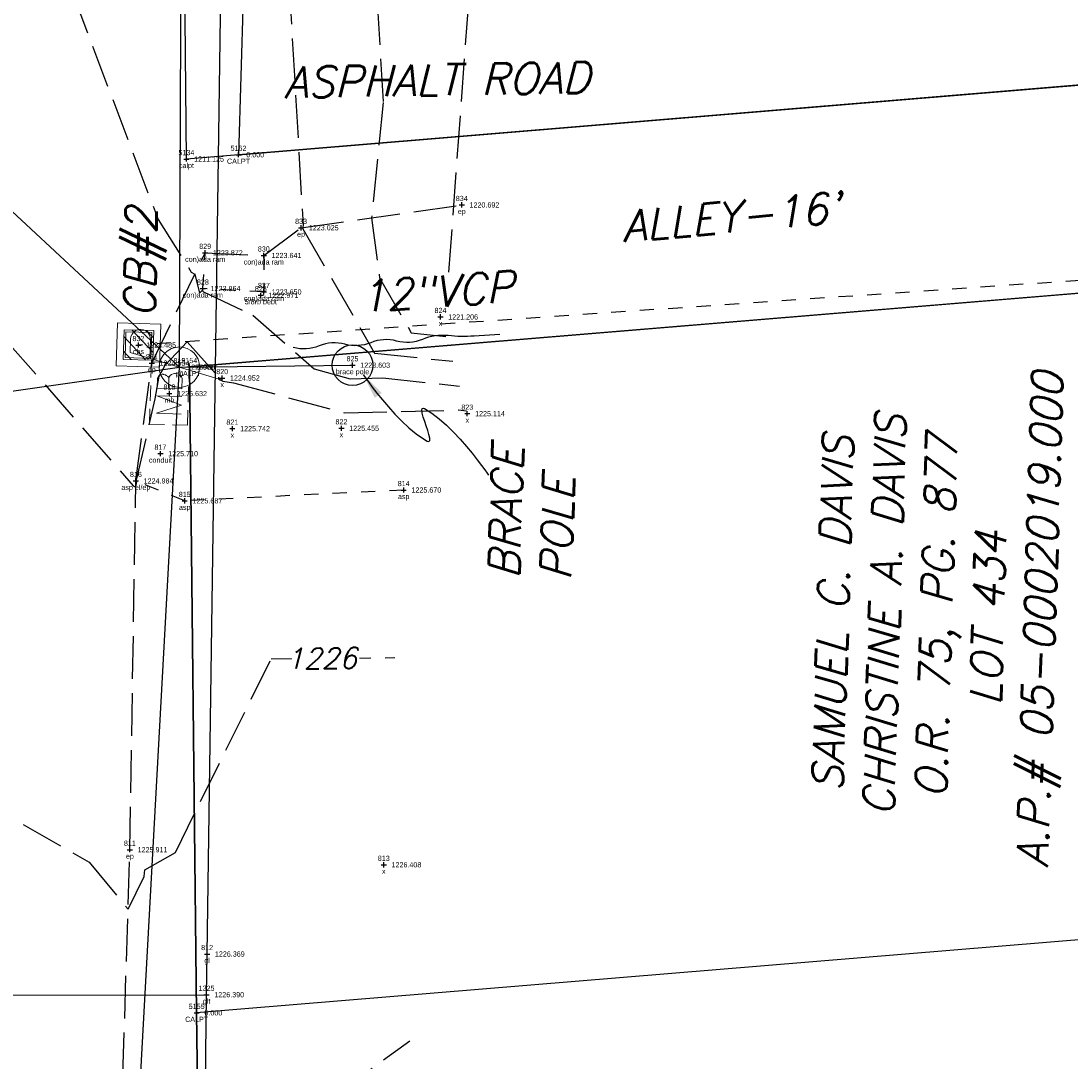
# Model space of a CAD drawing. Extents: x 2383805 to 2387584, y 226460 to 239380.
# Tile 6 of 49: x 2386896 to 2386977, y 226986 to 227066. Entities that reach past the tile are written whole.
import ezdxf
from ezdxf.enums import TextEntityAlignment as Align

# ---------------------------------------------------------------- set-up
doc = ezdxf.new("R2010")
doc.units = 0
doc.header["$LTSCALE"] = 20
doc.header["$MEASUREMENT"] = 0
doc.set_wipeout_variables(frame=1)
doc.header["$PDSIZE"] = 2
for name, pattern in [('elecex', [0]), ('gasex', [0]), ('OhDOT_USTN2', [0.11, 0.069, -0.041]), ('OhDOT_USTN3', [0.22, 0.165, -0.055]), ('OhDOT_USTN5', [0.11, 0.055, -0.055]), ('REDO_Drainage01', [1.6, 0.85, -0.75]), ('teleex', [0])]:
    doc.linetypes.add(name, pattern=pattern)
for name, color, linetype in [('DR_X_Cells', 151, 'OhDOT_USTN2'), ('DR_X_Storm_Sewer', 151, 'OhDOT_USTN5'), ('DR_X_Text', 7, 'Continuous'), ('DT_X_User_Label', 134, 'Continuous'), ('DV_X_Property_Line', 7, 'Continuous'), ('DV_X_Text', 7, 'Continuous'), ('PV_X_Driveway', 7, 'OhDOT_USTN5'), ('PV_X_EOP', 7, 'OhDOT_USTN3'), ('PV_X_Text', 7, 'Continuous'), ('PV_X_Walk', 120, 'OhDOT_USTN5'), ('RD_X_Cells', 7, 'Continuous'), ('RW_X_PARCEL', 6, 'Continuous'), ('SV_X_Shot_Marker', 2, 'Continuous'), ('SV_X_Text_Description', 7, 'Continuous'), ('SV_X_Text_Elevation', 7, 'Continuous'), ('SV_X_Text_Name', 7, 'Continuous'), ('UT_X_Electric', 1, 'elecex'), ('UT_X_Electric_Cells', 1, 'Continuous'), ('UT_X_Electric_Text', 7, 'Continuous'), ('UT_X_Gas', 2, 'gasex'), ('UT_X_Telecom', 30, 'teleex'), ('UT_X_Unknown_Cells', 7, 'Continuous')]:
    doc.layers.add(name, color=color, linetype=linetype)
doc.layers.add('DT_X_Contour_Major', color=132, linetype='OhDOT_USTN3', transparency=0.5)
doc.layers.add('DT_X_Contour_Minor', color=136, linetype='OhDOT_USTN3', transparency=0.5)
doc.styles.add('PTXT', font='TXT')
doc.styles.add('SHR', font='simplex.shx', dxfattribs={"oblique": 15})

# ---------------------------------------------------------------- blocks, each defined once
blk = doc.blocks.new('SPT9')
at = {"color": 0, "linetype": 'Continuous'}
for p, q in [((-0.5, 0), (0.5, 0)), ((0, -0.5), (0, 0.5))]:
    blk.add_line(p, q, dxfattribs=at)
blk = doc.blocks.new('CB22B-X')
at = {"layer": 'Defpoints', "color": 20, "linetype": 'REDO_Drainage01', "lineweight": 0}
blk.add_lwpolyline([(-1, 1), (1, 1), (1, -1), (-1, -1), (-1, 1)], close=True, dxfattribs=at)
at = {"layer": 'DR_X_Cells', "color": 151, "linetype": 'Continuous', "lineweight": 0}
for p, q in [((-1.146, -0.613), (0.613, 1.146)), ((-1.146, 0.518), (-0.518, 1.146)), ((-0.547, -1.146), (1.146, 0.547)), ((0.584, -1.146), (1.146, -0.584))]:
    blk.add_line(p, q, dxfattribs=at)
at = {"layer": 'DR_X_Cells', "color": 151, "linetype": 'REDO_Drainage01', "lineweight": 0}
blk.add_lwpolyline([(-1.667, 1.667), (1.667, 1.667), (1.667, -1.667), (-1.667, -1.667), (-1.667, 1.667)], close=True, dxfattribs=at)
at = {"layer": 'DR_X_Cells', "color": 151, "linetype": 'Continuous', "lineweight": 0, "flags": 128}
blk.add_lwpolyline([(-1.146, 1.146), (1.146, 1.146), (1.146, -1.146), (-1.146, -1.146), (-1.146, 1.146)], close=True, dxfattribs=at)
blk = doc.blocks.new('CBS_CATCH BASIN RECTANGLE')
blk.add_blockref('CB22B-X', (0, 0))
blk = doc.blocks.new('MB')
at = {"layer": 'RD_X_Cells', "color": 230, "linetype": 'Continuous', "lineweight": 0}
for p, q in [((-0.0256, 0.0611), (0.0245, 0.0611)), ((-0.0256, -0.0611), (0.0245, -0.0611))]:
    blk.add_line(p, q, dxfattribs=at)
at = {"layer": 'RD_X_Cells', "color": 230, "linetype": 'Continuous', "lineweight": 0, "flags": 128}
for points in [[(-0.1, 0.0126), (-0.1, 0.0611), (-0.0515, 0.0611)], [(-0.0648, -0.04), (-0.0648, 0.04), (-0.0358, -0.04), (-0.0081, 0.04), (-0.0081, -0.04)], [(0.0511, 0.0035), (0.0542, 0.0066), (0.0561, 0.0085), (0.0574, 0.0104), (0.058, 0.0117), (0.0593, 0.0142), (0.0599, 0.0161), (0.0612, 0.0205), (0.0612, 0.0224), (0.0612, 0.0249), (0.0605, 0.0287), (0.0593, 0.0318), (0.0574, 0.0343), (0.0542, 0.0368), (0.0517, 0.0381), (0.0505, 0.0387), (0.0473, 0.04), (0.0164, 0.04), (0.0164, -0.04), (0.0511, -0.04), (0.0555, -0.0375), (0.0593, -0.0343), (0.0624, -0.0293), (0.0643, -0.0236), (0.0649, -0.0179), (0.0649, -0.0142), (0.0637, -0.0104), (0.0612, -0.0047), (0.058, -0.0009), (0.0511, 0.0035), (0.0164, 0.0035)], [(0.0503, 0.0611), (0.1, 0.0611), (0.1, 0.0126)], [(-0.0515, -0.0611), (-0.1, -0.0611), (-0.1, -0.0126)], [(0.1, -0.0126), (0.1, -0.0611), (0.0503, -0.0611)]]:
    blk.add_lwpolyline(points, dxfattribs=at)
blk = doc.blocks.new('PP')
at = {"layer": 'UT_X_Electric_Cells', "color": 1, "linetype": 'Continuous', "lineweight": 0}
for p, q in [((0.0428, 0.16), (-0.0375, -0.14)), ((0.0428, 0.16), (0.0853, 0.16)), ((0.0257, 0.0963), (0.0853, 0.0963))]:
    blk.add_line(p, q, dxfattribs=at)
blk.add_circle((0, 0), 0.065, dxfattribs=at)
at = {"layer": 'UT_X_Electric_Cells', "color": 1, "linetype": 'Continuous', "lineweight": 0, "extrusion": (0, 0, -1)}
blk.add_arc((-0.086, 0.1281), 0.0319, 88.8767, 271.1233, dxfattribs=at)

msp = doc.modelspace()

# ---------------------------------------------------------------- linework, layer by layer
at = {"layer": 'DR_X_Storm_Sewer'}
msp.add_line((2387003.985, 227047.697), (2386904.898, 227040.9), dxfattribs=at)
at = {"layer": 'DR_X_Text'}
msp.add_lwpolyline([(2386932.826, 227041.711), (2386930.83, 227041.585, -0.041595), (2386928.823, 227041.626, 0.125362), (2386926.838, 227041.334, -0.167832), (2386924.842, 227041.208, 0.167832), (2386922.846, 227041.082, -0.167832), (2386920.85, 227040.957, 0.167832), (2386918.854, 227040.831, -0.167832), (2386916.857, 227040.705, -0.167832)], format="xyb", dxfattribs=at)
at = {"layer": 'DT_X_Contour_Major', "elevation": 1225}
msp.add_lwpolyline([(2386888.992, 227047.748), (2386904.502, 227030.021), (2386904.692, 227029.913), (2386904.785, 227030.369), (2386904.741, 227030.451), (2386906.197, 227036.733), (2386906.509, 227038.505), (2386906.965, 227039.351), (2386908.652, 227041.158), (2386911.079, 227038.425), (2386911.082, 227038.266), (2386911.418, 227038.114), (2386912.249, 227037.981), (2386920.79, 227035.667), (2386929.637, 227035.883), (2386930.246, 227035.819)], dxfattribs=at)
at = {"layer": 'DT_X_Contour_Minor'}
for points, elevation in [([(2386916.274, 227073.373), (2386917.615, 227050.194), (2386917.594, 227049.978), (2386917.609, 227049.864), (2386923.146, 227040.279), (2386929.184, 227039.642)], 1223), ([(2386923.1, 227071.785), (2386923.804, 227059.628), (2386922.916, 227050.733), (2386923.53, 227046.078), (2386925.981, 227041.835), (2386928.653, 227041.553)], 1222), ([(2386928.891, 227046.538), (2386930.7, 227071.21)], 1221), ([(2386899.796, 227068.092), (2386906.413, 227050.599), (2386908.977, 227046.536), (2386909.257, 227046.376), (2386909.626, 227044.898), (2386909.832, 227045.12), (2386909.929, 227045.01), (2386913.727, 227043.214), (2386918.474, 227039.05), (2386921.253, 227038.297), (2386923.767, 227038.358), (2386929.715, 227037.73)], 1224), ([(2386852.895, 227017.366), (2386854.292, 227006.087), (2386861.444, 227005.936), (2386868.843, 226997.742), (2386870.21, 226992.462), (2386868.946, 226992.775), (2386870.954, 226985.203), (2386869.151, 226952.957), (2386873.105, 226963.297), (2386885.732, 226967.793), (2386902.22, 226945.94), (2386914.828, 226976.27), (2386920.283, 226983.109), (2386925.858, 226987.161)], 1227), ([(2386892.183, 227006.042), (2386901.1, 227000.948), (2386904.094, 226997.319), (2386905.337, 226999.836), (2386905.396, 227000.351), (2386907.749, 227001.709), (2386915.15, 227016.661), (2386924.703, 227016.758)], 1226)]:
    msp.add_lwpolyline(points, dxfattribs=dict(at, elevation=elevation))
at = {"layer": 'DV_X_Property_Line'}
for p, q in [((2386909.396, 226989.316), (2386908.831, 227039.203)), ((2387024.004, 226998.806), (2386909.396, 226989.316)), ((2386909.881, 226939.423), (2386909.396, 226989.316))]:
    msp.add_line(p, q, dxfattribs=at)
at = {"layer": 'DV_X_Property_Line', "elevation": 1211.125}
msp.add_lwpolyline([(2387014.597, 227112.222), (2387018.565, 227064.387), (2386908.603, 227055.265), (2386907.105, 227212.945), (2387007.488, 227197.928), (2387010.629, 227160.058)], close=True, dxfattribs=at)
at = {"layer": 'DV_X_Property_Line', "elevation": 1210.695}
msp.add_lwpolyline([(2387019.93, 227048.419), (2386908.831, 227039.203)], dxfattribs=at)
at = {"layer": 'PV_X_Driveway'}
msp.add_lwpolyline([(2386925.391, 227029.701), (2386908.475, 227028.864), (2386904.7, 227030.404)], dxfattribs=at)
at = {"layer": 'PV_X_EOP'}
msp.add_lwpolyline([(2386912.058, 226877.396), (2386908.304, 226878.254), (2386905.688, 226879.611), (2386904.682, 226880.288), (2386898.856, 226884.344), (2386897.987, 226887.012), (2386898.484, 226895.357), (2386901.751, 226932.018), (2386903.019, 226962.5), (2386904.236, 227001.917), (2386904.7, 227030.404), (2386905.933, 227039.504), (2386910.054, 227048.024), (2386914.583, 227047.818), (2386917.461, 227049.959), (2386929.878, 227051.722)], dxfattribs=at)
at = {"layer": 'PV_X_Walk'}
msp.add_lwpolyline([(2386914.583, 227047.818), (2386914.594, 227045.002), (2386909.875, 227045.262), (2386910.054, 227048.024)], dxfattribs=at)
at = {"layer": 'RW_X_PARCEL'}
for p, q in [((2386917.272, 227211.424), (2386912.629, 227055.599)), ((2386912.629, 227055.599), (2387018.565, 227064.387)), ((2386908.831, 227039.203), (2387019.93, 227048.419)), ((2386908.831, 227039.203), (2386909.396, 226989.316)), ((2386909.396, 226989.316), (2386909.881, 226939.423))]:
    msp.add_line(p, q, dxfattribs=at)
at = {"layer": 'SV_X_Shot_Marker'}
for p in [(2386908.603, 227055.265, 1211.125), (2386912.629, 227055.599), (2386929.878, 227051.722, 1220.692), (2386917.461, 227049.959, 1223.025), (2386910.054, 227048.024, 1223.872), (2386914.583, 227047.818, 1223.641), (2386909.875, 227045.262, 1223.964), (2386914.351, 227044.744, 1222.971), (2386914.594, 227045.002, 1223.65), (2386928.232, 227043.071, 1221.206), (2386904.898, 227040.9, 1224.485), (2386905.933, 227039.504, 1224.534), (2386908.066, 227039.189, 1225.497), (2386908.831, 227039.203), (2386921.436, 227039.341, 1223.603), (2386911.37, 227038.351, 1224.952), (2386907.29, 227037.152, 1225.632), (2386930.307, 227035.601, 1225.114), (2386912.156, 227034.443, 1225.742), (2386920.58, 227034.471, 1225.455), (2386906.598, 227032.512, 1225.71), (2386904.7, 227030.404, 1224.984), (2386925.391, 227029.701, 1225.67), (2386908.475, 227028.864, 1225.687), (2386904.236, 227001.917, 1225.911), (2386923.851, 227000.755, 1226.408), (2386910.204, 226993.861, 1226.369), (2386910.16, 226990.717, 1226.39), (2386909.396, 226989.316)]:
    msp.add_point(p, dxfattribs=at)
at = {"layer": 'UT_X_Electric'}
msp.add_lwpolyline([(2386896.58, 226749.644), (2386900.013, 226892.148), (2386908.066, 227039.189), (2386908.3, 227098.359), (2386911.586, 227177.383), (2386917.01, 227322.808), (2386921.183, 227453.488), (2386929.665, 227593.627), (2386880.021, 227707.268), (2386714.077, 227724.629)], dxfattribs=at)
at = {"layer": 'UT_X_Electric_Cells'}
msp.add_line((2386908.066, 227039.189), (2386921.436, 227039.341), dxfattribs=at)
msp.add_circle((2386921.436, 227039.341, 1225.497), 1.572, dxfattribs=at)
at = {"layer": 'UT_X_Electric_Text'}
msp.add_lwpolyline([(2386922.249, 227038.632), (2386922.298, 227038.561), (2386922.439, 227038.361), (2386922.663, 227038.052), (2386922.96, 227037.654), (2386923.323, 227037.187), (2386923.741, 227036.67), (2386924.205, 227036.124), (2386924.708, 227035.568), (2386925.239, 227035.022), (2386925.789, 227034.506), (2386926.35, 227034.04), (2386926.913, 227033.643), (2386927.192, 227033.477), (2386927.34, 227033.439), (2386927.403, 227033.526), (2386927.398, 227033.714), (2386927.339, 227033.979), (2386927.245, 227034.298), (2386927.13, 227034.646), (2386927.012, 227035), (2386926.905, 227035.337), (2386926.827, 227035.632), (2386926.793, 227035.861), (2386926.82, 227036.002), (2386926.924, 227036.029), (2386927.009, 227035.993), (2386927.569, 227035.638), (2386928.132, 227035.205), (2386928.689, 227034.711), (2386929.23, 227034.178), (2386929.748, 227033.624), (2386930.233, 227033.07), (2386930.676, 227032.536), (2386931.067, 227032.042), (2386931.398, 227031.607), (2386931.66, 227031.251), (2386931.843, 227030.994), (2386931.939, 227030.856), (2386931.952, 227030.838)], dxfattribs=at)
msp.add_solid([(2386923.695, 227037.211), (2386923.156, 227036.819), (2386922.249, 227038.632)], dxfattribs=at)
at = {"layer": 'UT_X_Gas'}
for points in [[(2386910.649, 226880.552), (2386909.493, 226931.372), (2386910.16, 226990.717), (2386910.204, 226993.861), (2386911.622, 227093.449), (2386905.071, 227093.739), (2386908.021, 227179.572), (2386909.78, 227234.835), (2386916.588, 227234.603), (2386917.038, 227252.117), (2386910.589, 227252.263), (2386912.289, 227308.89), (2386914.769, 227363.711), (2386916.937, 227409.774), (2386923.408, 227588.026)], [(2386846.08, 226992.644), (2386870.073, 226990.671), (2386910.16, 226990.717)]]:
    msp.add_lwpolyline(points, dxfattribs=at)
at = {"layer": 'UT_X_Telecom'}
for p, q in [((2386908.066, 227039.189), (2386871.681, 227073.038)), ((2386868.452, 227033.55), (2386908.066, 227039.189))]:
    msp.add_line(p, q, dxfattribs=at)
msp.add_lwpolyline([(2386896.58, 226749.644), (2386900.013, 226892.148), (2386908.066, 227039.189), (2386908.3, 227098.359), (2386911.586, 227177.383), (2386917.01, 227322.808), (2386921.183, 227453.489), (2386929.665, 227593.627)], dxfattribs=at)

# ---------------------------------------------------------------- block references
at = {"layer": 'DR_X_Cells', "rotation": 88.23333334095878}
msp.add_blockref('CBS_CATCH BASIN RECTANGLE', (2386904.898, 227040.9, 1224.485), dxfattribs=at)
at = {"layer": 'SV_X_Shot_Marker', "xscale": 0.4, "yscale": 0.4, "zscale": 0.4}
for p in [(2386908.603, 227055.265, 1211.125), (2386912.629, 227055.599), (2386929.878, 227051.722, 1220.692), (2386917.461, 227049.959, 1223.025), (2386910.054, 227048.024, 1223.872), (2386914.583, 227047.818, 1223.641), (2386909.875, 227045.262, 1223.964), (2386914.351, 227044.744, 1222.971), (2386914.594, 227045.002, 1223.65), (2386928.232, 227043.071, 1221.206), (2386904.898, 227040.9, 1224.485), (2386905.933, 227039.504, 1224.534), (2386908.066, 227039.189, 1225.497), (2386908.831, 227039.203), (2386921.436, 227039.341, 1223.603), (2386911.37, 227038.351, 1224.952), (2386907.29, 227037.152, 1225.632), (2386930.307, 227035.601, 1225.114), (2386912.156, 227034.443, 1225.742), (2386920.58, 227034.471, 1225.455), (2386906.598, 227032.512, 1225.71), (2386904.7, 227030.404, 1224.984), (2386925.391, 227029.701, 1225.67), (2386908.475, 227028.864, 1225.687), (2386904.236, 227001.917, 1225.911), (2386923.851, 227000.755, 1226.408), (2386910.204, 226993.861, 1226.369), (2386910.16, 226990.717, 1226.39), (2386909.396, 226989.316)]:
    msp.add_blockref('SPT9', p, dxfattribs=at)
at = {"layer": 'UT_X_Electric_Cells', "xscale": 24, "yscale": 24, "zscale": 24, "rotation": 88.23333334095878}
msp.add_blockref('PP', (2386908.066, 227039.189, 1225.497), dxfattribs=at)
at = {"layer": 'UT_X_Unknown_Cells', "xscale": 24, "yscale": 24, "zscale": 24, "rotation": 88.23333334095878}
msp.add_blockref('MB', (2386907.29, 227037.152, 1225.632), dxfattribs=at)

# ---------------------------------------------------------------- texts
at = {"layer": 'DR_X_Text', "style": 'SHR', "oblique": 15}
for s, rotation, p in [('CB#2', 89.08812, (2386906.174, 227042.995)), ('12"VCP', 3.87004, (2386922.053, 227043.437))]:
    msp.add_text(s, height=2.4, rotation=rotation, dxfattribs=at).set_placement(p)
at = {"layer": 'DV_X_Text', "char_height": 2.4, "attachment_point": 2, "style": 'SHR'}
for s, width, insert, rotation in [("\\A1;ALLEY-16'", 68.18904, (2386950.596, 227052), 5.11692), ('\\A1;SAMUEL C. DAVIS\\PCHRISTINE A. DAVIS\\PO.R. 75, PG. 877\\PLOT 434\\PA.P.# 05-0002019.000', 50.73154, (2386957.344, 227020.218), 88.23333)]:
    msp.add_mtext_dynamic_manual_height_columns(s, width=width, gutter_width=12, heights=[0], dxfattribs=dict(at, insert=insert, rotation=rotation))
at = {"layer": 'PV_X_Text', "insert": (2386916.106, 227062.378), "char_height": 2.4, "attachment_point": 1, "rotation": 0.94961, "style": 'SHR'}
msp.add_mtext_dynamic_manual_height_columns('ASPHALT ROAD', width=44.22268, gutter_width=12, heights=[0], dxfattribs=at)
at = {"layer": 'SV_X_Text_Description', "style": 'PTXT'}
for s, p in [('CALPT', (2386912.629, 227054.899)), ('calpt', (2386908.603, 227054.565, 1211.125)), ('ep', (2386929.878, 227051.022, 1220.692)), ('ep', (2386917.461, 227049.259, 1223.025)), ('con)ada ram', (2386910.054, 227047.324, 1223.872)), ('con)ada ram', (2386914.583, 227047.118, 1223.641)), ('con)ada ram', (2386909.875, 227044.562, 1223.964)), ('con)ada ram', (2386914.594, 227044.302, 1223.65)), ('5/8rb bebt', (2386914.351, 227044.044, 1222.971)), ('x', (2386928.232, 227042.371, 1221.206)), ('cbs', (2386904.898, 227040.2, 1224.485)), ('ep', (2386905.933, 227038.804, 1224.534)), ('brace pole', (2386921.436, 227038.641, 1223.603)), ('pp', (2386908.066, 227038.489, 1225.497)), ('CALPT', (2386908.831, 227038.503)), ('x', (2386911.37, 227037.651, 1224.952)), ('mb', (2386907.29, 227036.452, 1225.632)), ('x', (2386930.307, 227034.901, 1225.114)), ('x', (2386912.156, 227033.743, 1225.742)), ('x', (2386920.58, 227033.771, 1225.455)), ('conduit', (2386906.598, 227031.812, 1225.71)), ('asp el/ep', (2386904.7, 227029.704, 1224.984)), ('asp', (2386925.391, 227029.001, 1225.67)), ('asp', (2386908.475, 227028.164, 1225.687)), ('ep', (2386904.236, 227001.217, 1225.911)), ('x', (2386923.851, 227000.055, 1226.408)), ('gl', (2386910.204, 226993.161, 1226.369)), ('glt', (2386910.16, 226990.017, 1226.39)), ('CALPT', (2386909.396, 226988.616))]:
    msp.add_text(s, height=0.4, dxfattribs=at).set_placement(p, align=Align.CENTER)
at = {"layer": 'SV_X_Text_Elevation', "style": 'PTXT'}
for s, p in [('1211.125', (2386909.203, 227055.065, 1211.125)), ('0.000', (2386913.229, 227055.399)), ('1220.692', (2386930.478, 227051.522, 1220.692)), ('1223.025', (2386918.061, 227049.759, 1223.025)), ('1223.872', (2386910.654, 227047.824, 1223.872)), ('1223.641', (2386915.183, 227047.618, 1223.641)), ('1223.964', (2386910.475, 227045.062, 1223.964)), ('1222.971', (2386914.951, 227044.544, 1222.971)), ('1223.650', (2386915.194, 227044.802, 1223.65)), ('1221.206', (2386928.832, 227042.871, 1221.206)), ('1224.485', (2386905.498, 227040.7, 1224.485)), ('1224.534', (2386906.533, 227039.304, 1224.534)), ('1225.497', (2386908.666, 227038.989, 1225.497)), ('0.000', (2386909.431, 227039.003)), ('1223.603', (2386922.036, 227039.141, 1223.603)), ('1224.952', (2386911.97, 227038.151, 1224.952)), ('1225.632', (2386907.89, 227036.952, 1225.632)), ('1225.114', (2386930.907, 227035.401, 1225.114)), ('1225.742', (2386912.756, 227034.243, 1225.742)), ('1225.455', (2386921.18, 227034.271, 1225.455)), ('1225.710', (2386907.198, 227032.312, 1225.71)), ('1224.984', (2386905.3, 227030.204, 1224.984)), ('1225.670', (2386925.991, 227029.501, 1225.67)), ('1225.687', (2386909.075, 227028.664, 1225.687)), ('1225.911', (2386904.836, 227001.717, 1225.911)), ('1226.408', (2386924.451, 227000.555, 1226.408)), ('1226.369', (2386910.804, 226993.661, 1226.369)), ('1226.390', (2386910.76, 226990.517, 1226.39)), ('0.000', (2386909.996, 226989.116))]:
    msp.add_text(s, height=0.4, dxfattribs=at).set_placement(p)
at = {"layer": 'SV_X_Text_Name', "style": 'PTXT'}
for s, p in [('5162', (2386912.629, 227055.899)), ('5134', (2386908.603, 227055.565, 1211.125)), ('834', (2386929.878, 227052.022, 1220.692)), ('833', (2386917.461, 227050.259, 1223.025)), ('829', (2386910.054, 227048.324, 1223.872)), ('830', (2386914.583, 227048.118, 1223.641)), ('828', (2386909.875, 227045.562, 1223.964)), ('827', (2386914.594, 227045.302, 1223.65)), ('826', (2386914.351, 227045.044, 1222.971)), ('824', (2386928.232, 227043.371, 1221.206)), ('832', (2386904.898, 227041.2, 1224.485)), ('831', (2386905.933, 227039.804, 1224.534)), ('819', (2386908.066, 227039.489, 1225.497)), ('5154', (2386908.831, 227039.503)), ('825', (2386921.436, 227039.641, 1223.603)), ('820', (2386911.37, 227038.651, 1224.952)), ('818', (2386907.29, 227037.452, 1225.632)), ('823', (2386930.307, 227035.901, 1225.114)), ('821', (2386912.156, 227034.743, 1225.742)), ('822', (2386920.58, 227034.771, 1225.455)), ('817', (2386906.598, 227032.812, 1225.71)), ('816', (2386904.7, 227030.704, 1224.984)), ('814', (2386925.391, 227030.001, 1225.67)), ('815', (2386908.475, 227029.164, 1225.687)), ('811', (2386904.236, 227002.217, 1225.911)), ('813', (2386923.851, 227001.055, 1226.408)), ('812', (2386910.204, 226994.161, 1226.369)), ('1325', (2386910.16, 226991.017, 1226.39)), ('5155', (2386909.396, 226989.616))]:
    msp.add_text(s, height=0.4, dxfattribs=at).set_placement(p, align=Align.CENTER)
at = {"layer": 'UT_X_Electric_Text', "insert": (2386931.93, 227022.881), "char_height": 2.4, "attachment_point": 1, "rotation": 88.23333, "style": 'SHR'}
msp.add_mtext_dynamic_manual_height_columns('BRACE\\PPOLE', width=30.4913, gutter_width=12, heights=[0], dxfattribs=at)

# ---------------------------------------------------------------- next in the draw order: wipeouts: each hides what was drawn before it
msp.add_wipeout([(2386916.77, 227015.878), (2386921.971, 227015.93), (2386921.955, 227017.53), (2386916.754, 227017.478)]).dxf.layer = 'DT_X_User_Label'

# ---------------------------------------------------------------- next in the draw order: texts
at = {"layer": 'DT_X_User_Label', "style": 'SHR', "oblique": 15}
msp.add_text('1226', height=1.6, rotation=0.58018, dxfattribs=at).set_placement((2386919.043, 227016.701), align=Align.MIDDLE_CENTER)

doc.saveas('drawing.dxf')
